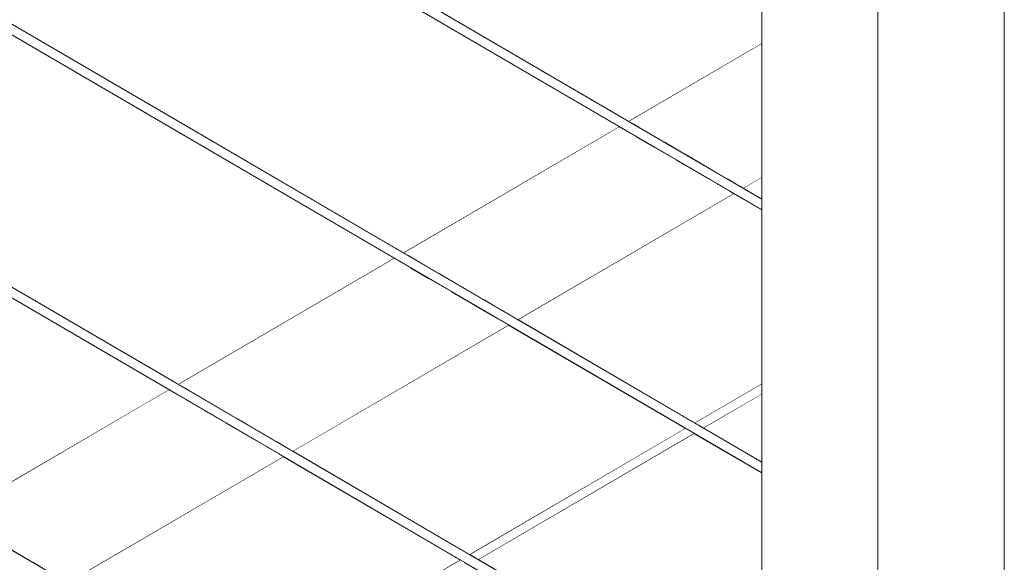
# Model space of a CAD drawing. Header units: millimetres. Extents: x -101298 to -58298, y 45839 to 66839.
# Tile 89 of 124: x -82432 to -82008, y 57960 to 58194. Entities that reach past the tile are written whole.
import ezdxf

# ---------------------------------------------------------------- set-up
doc = ezdxf.new("R2010")
doc.units = ezdxf.units.MM
doc.header["$MEASUREMENT"] = 0
doc.linetypes.add('Wipeout_Contour', pattern=[1000, 0, -1000])
doc.layers.add('Nowe_Konstrukcja - Schody', color=7, linetype='Continuous')
doc.layers.add('Nowe_Konstrukcja - Ściany zew', color=7, linetype='Continuous')
doc.layers.add('Nowe_Konstrukcja - Schody_Nr_pióra__101', color=250, linetype='Continuous', lineweight=13, true_color=0x333333)
doc.layers.add('Nowe_Konstrukcja - Ściany zew_Nr_pióra__3', color=7, linetype='Continuous', lineweight=13)

msp = doc.modelspace()

# ---------------------------------------------------------------- linework, layer by layer
at = {"layer": 'Nowe_Konstrukcja - Ściany zew_Nr_pióra__3', "color": 7, "linetype": 'Continuous', "lineweight": 13}
msp.add_line((-82007.79, 60269.4), (-82007.79, 57269.4), dxfattribs=at)

# ---------------------------------------------------------------- wipeouts: each hides what was drawn before it
at = {"color": 254, "linetype": 'Wipeout_Contour', "lineweight": 0, "ltscale": 402231.556992}
msp.add_wipeout([(-82140.61, 58019.86), (-82139.21, 58019.04), (-82112.26, 58034.79), (-82112.26, 58036.43)], dxfattribs=at).dxf.layer = 'Nowe_Konstrukcja - Schody'
at = {"color": 254, "linetype": 'Wipeout_Contour', "lineweight": 0, "ltscale": 403119.402506}
msp.add_wipeout([(-82458.69, 57979.09), (-82453.32, 57975.95), (-82376.18, 58021.03), (-82378.92, 58025.71)], dxfattribs=at).dxf.layer = 'Nowe_Konstrukcja - Schody'
at = {"color": 254, "linetype": 'Wipeout_Contour', "lineweight": 0, "ltscale": 403177.149858}
msp.add_wipeout([(-82439.76, 57963.39), (-82532.76, 57909.04), (-82523.28, 57903.5), (-82430.28, 57957.85)], dxfattribs=at).dxf.layer = 'Nowe_Konstrukcja - Schody'
at = {"color": 254, "linetype": 'Wipeout_Contour', "lineweight": 0, "ltscale": 402541.414044}
msp.add_wipeout([(-82241.53, 57960.88), (-82334.53, 57906.53), (-82333.13, 57905.71), (-82240.13, 57960.06)], dxfattribs=at).dxf.layer = 'Nowe_Konstrukcja - Schody'

# ---------------------------------------------------------------- next in the draw order: wipeouts: each hides what was drawn before it
at = {"color": 254, "linetype": 'Wipeout_Contour', "lineweight": 0, "ltscale": 402226.43259}
msp.add_wipeout([(-82112.26, 58034.79), (-82139.21, 58019.04), (-82137.81, 58018.22), (-82112.26, 58033.15)], dxfattribs=at).dxf.layer = 'Nowe_Konstrukcja - Schody'
at = {"color": 254, "linetype": 'Wipeout_Contour', "lineweight": 0, "ltscale": 403091.624972}
msp.add_wipeout([(-82453.32, 57975.95), (-82445.28, 57971.25), (-82372.09, 58014.02), (-82376.18, 58021.03)], dxfattribs=at).dxf.layer = 'Nowe_Konstrukcja - Schody'
at = {"color": 254, "linetype": 'Wipeout_Contour', "lineweight": 0, "ltscale": 402545.988684}
msp.add_wipeout([(-82242.12, 57961.22), (-82335.11, 57906.87), (-82334.53, 57906.53), (-82241.53, 57960.88)], dxfattribs=at).dxf.layer = 'Nowe_Konstrukcja - Schody'

# ---------------------------------------------------------------- next in the draw order: linework, layer by layer
at = {"layer": 'Nowe_Konstrukcja - Schody_Nr_pióra__101', "color": 250, "linetype": 'Continuous', "lineweight": 13, "true_color": 0x333333}
msp.add_line((-82335.11, 57906.87), (-82242.12, 57961.22), dxfattribs=at)

# ---------------------------------------------------------------- next in the draw order: wipeouts: each hides what was drawn before it
at = {"color": 254, "linetype": 'Wipeout_Contour', "lineweight": 0, "ltscale": 402222.800366}
msp.add_wipeout([(-82112.26, 58033.15), (-82137.81, 58018.22), (-82137.22, 58017.89), (-82112.26, 58032.47)], dxfattribs=at).dxf.layer = 'Nowe_Konstrukcja - Schody'
at = {"color": 254, "linetype": 'Wipeout_Contour', "lineweight": 0, "ltscale": 403055.329218}
msp.add_wipeout([(-82445.28, 57971.25), (-82435.8, 57965.71), (-82367.26, 58005.76), (-82372.09, 58014.02)], dxfattribs=at).dxf.layer = 'Nowe_Konstrukcja - Schody'

# ---------------------------------------------------------------- next in the draw order: wipeouts: each hides what was drawn before it
at = {"color": 254, "linetype": 'Wipeout_Contour', "lineweight": 0, "ltscale": 402235.172895}
msp.add_wipeout([(-82112.26, 58037.11), (-82141.19, 58020.2), (-82140.61, 58019.86), (-82112.26, 58036.43)], dxfattribs=at).dxf.layer = 'Nowe_Konstrukcja - Schody'
at = {"color": 254, "linetype": 'Wipeout_Contour', "lineweight": 0, "ltscale": 403016.040862}
msp.add_wipeout([(-82367.26, 58005.76), (-82435.8, 57965.71), (-82426.32, 57960.17), (-82362.44, 57997.5)], dxfattribs=at).dxf.layer = 'Nowe_Konstrukcja - Schody'

# ---------------------------------------------------------------- next in the draw order: linework, layer by layer
at = {"layer": 'Nowe_Konstrukcja - Schody_Nr_pióra__101', "color": 250, "linetype": 'Continuous', "lineweight": 13, "true_color": 0x333333}
for p, q in [((-82141.19, 58020.2), (-82112.26, 58037.11)), ((-82137.22, 58017.89), (-82112.26, 58032.47))]:
    msp.add_line(p, q, dxfattribs=at)

# ---------------------------------------------------------------- next in the draw order: wipeouts: each hides what was drawn before it
at = {"color": 254, "linetype": 'Wipeout_Contour', "lineweight": 0, "ltscale": 402979.740659}
msp.add_wipeout([(-82362.44, 57997.5), (-82426.32, 57960.17), (-82418.28, 57955.47), (-82358.34, 57990.5)], dxfattribs=at).dxf.layer = 'Nowe_Konstrukcja - Schody'

# ---------------------------------------------------------------- next in the draw order: wipeouts: each hides what was drawn before it
at = {"color": 254, "linetype": 'Wipeout_Contour', "lineweight": 0, "ltscale": 402951.954398}
msp.add_wipeout([(-82358.34, 57990.5), (-82418.28, 57955.47), (-82412.91, 57952.33), (-82355.61, 57985.82)], dxfattribs=at).dxf.layer = 'Nowe_Konstrukcja - Schody'

# ---------------------------------------------------------------- next in the draw order: wipeouts: each hides what was drawn before it
at = {"color": 254, "linetype": 'Wipeout_Contour', "lineweight": 0, "ltscale": 402936.912005}
msp.add_wipeout([(-82412.91, 57952.33), (-82411.03, 57951.23), (-82354.65, 57984.18), (-82355.61, 57985.82)], dxfattribs=at).dxf.layer = 'Nowe_Konstrukcja - Schody'

# ---------------------------------------------------------------- next in the draw order: wipeouts: each hides what was drawn before it
at = {"color": 254, "linetype": 'Wipeout_Contour', "lineweight": 0, "ltscale": 403134.432694}
msp.add_wipeout([(-82379.88, 58027.35), (-82460.57, 57980.19), (-82458.69, 57979.09), (-82378.92, 58025.71)], dxfattribs=at).dxf.layer = 'Nowe_Konstrukcja - Schody'

# ---------------------------------------------------------------- next in the draw order: wipeouts: each hides what was drawn before it
at = {"color": 254, "linetype": 'Wipeout_Contour', "lineweight": 0, "ltscale": 403029.816105}
msp.add_wipeout([(-82365.69, 58033.44), (-82378.92, 58025.71), (-82376.18, 58021.03), (-82360.32, 58030.3)], dxfattribs=at).dxf.layer = 'Nowe_Konstrukcja - Schody'

# ---------------------------------------------------------------- next in the draw order: wipeouts: each hides what was drawn before it
at = {"color": 254, "linetype": 'Wipeout_Contour', "lineweight": 0, "ltscale": 402918.909573}
msp.add_wipeout([(-82268.72, 58090.1), (-82361.72, 58035.75), (-82356.35, 58032.62), (-82263.35, 58086.97)], dxfattribs=at).dxf.layer = 'Nowe_Konstrukcja - Schody'
at = {"color": 254, "linetype": 'Wipeout_Contour', "lineweight": 0, "ltscale": 403002.026135}
msp.add_wipeout([(-82360.32, 58030.3), (-82376.18, 58021.03), (-82372.09, 58014.02), (-82352.28, 58025.6)], dxfattribs=at).dxf.layer = 'Nowe_Konstrukcja - Schody'

# ---------------------------------------------------------------- next in the draw order: wipeouts: each hides what was drawn before it
at = {"color": 254, "linetype": 'Wipeout_Contour', "lineweight": 0, "ltscale": 402732.831353}
msp.add_wipeout([(-82264.76, 58092.42), (-82259.39, 58089.28), (-82166.39, 58143.63), (-82171.76, 58146.77)], dxfattribs=at).dxf.layer = 'Nowe_Konstrukcja - Schody'
at = {"color": 254, "linetype": 'Wipeout_Contour', "lineweight": 0, "ltscale": 402887.964677}
msp.add_wipeout([(-82356.35, 58032.62), (-82348.32, 58027.92), (-82255.32, 58082.27), (-82263.35, 58086.97)], dxfattribs=at).dxf.layer = 'Nowe_Konstrukcja - Schody'
at = {"color": 254, "linetype": 'Wipeout_Contour', "lineweight": 0, "ltscale": 402965.731132}
msp.add_wipeout([(-82372.09, 58014.02), (-82367.26, 58005.76), (-82342.8, 58020.06), (-82352.28, 58025.6)], dxfattribs=at).dxf.layer = 'Nowe_Konstrukcja - Schody'

# ---------------------------------------------------------------- next in the draw order: wipeouts: each hides what was drawn before it
at = {"color": 254, "linetype": 'Wipeout_Contour', "lineweight": 0, "ltscale": 402585.567716}
msp.add_wipeout([(-82112.26, 58181.54), (-82167.8, 58149.09), (-82162.43, 58145.95), (-82112.26, 58175.27)], dxfattribs=at).dxf.layer = 'Nowe_Konstrukcja - Schody'
at = {"color": 254, "linetype": 'Wipeout_Contour', "lineweight": 0, "ltscale": 402701.889194}
msp.add_wipeout([(-82259.39, 58089.28), (-82251.35, 58084.58), (-82158.35, 58138.93), (-82166.39, 58143.63)], dxfattribs=at).dxf.layer = 'Nowe_Konstrukcja - Schody'
at = {"color": 254, "linetype": 'Wipeout_Contour', "lineweight": 0, "ltscale": 402847.533232}
msp.add_wipeout([(-82255.32, 58082.27), (-82348.32, 58027.92), (-82338.84, 58022.38), (-82245.84, 58076.73)], dxfattribs=at).dxf.layer = 'Nowe_Konstrukcja - Schody'
at = {"color": 254, "linetype": 'Wipeout_Contour', "lineweight": 0, "ltscale": 403044.877446}
msp.add_wipeout([(-82367.57, 58034.54), (-82379.88, 58027.35), (-82378.92, 58025.71), (-82365.69, 58033.44)], dxfattribs=at).dxf.layer = 'Nowe_Konstrukcja - Schody'
at = {"color": 254, "linetype": 'Wipeout_Contour', "lineweight": 0, "ltscale": 402926.451679}
msp.add_wipeout([(-82367.26, 58005.76), (-82362.44, 57997.5), (-82333.32, 58014.52), (-82342.8, 58020.06)], dxfattribs=at).dxf.layer = 'Nowe_Konstrukcja - Schody'

# ---------------------------------------------------------------- next in the draw order: linework, layer by layer
at = {"layer": 'Nowe_Konstrukcja - Schody_Nr_pióra__101', "color": 250, "linetype": 'Continuous', "lineweight": 13, "true_color": 0x333333}
for p, q in [((-82379.88, 58027.35), (-82367.57, 58034.54)), ((-82460.57, 57980.19), (-82379.88, 58027.35))]:
    msp.add_line(p, q, dxfattribs=at)

# ---------------------------------------------------------------- next in the draw order: wipeouts: each hides what was drawn before it
at = {"color": 254, "linetype": 'Wipeout_Contour', "lineweight": 0, "ltscale": 402561.061107}
msp.add_wipeout([(-82112.26, 58175.27), (-82162.43, 58145.95), (-82154.39, 58141.25), (-82112.26, 58165.87)], dxfattribs=at).dxf.layer = 'Nowe_Konstrukcja - Schody'
at = {"color": 254, "linetype": 'Wipeout_Contour', "lineweight": 0, "ltscale": 402661.461294}
msp.add_wipeout([(-82158.35, 58138.93), (-82251.35, 58084.58), (-82241.87, 58079.04), (-82148.87, 58133.39)], dxfattribs=at).dxf.layer = 'Nowe_Konstrukcja - Schody'
at = {"color": 254, "linetype": 'Wipeout_Contour', "lineweight": 0, "ltscale": 402803.77055}
msp.add_wipeout([(-82245.84, 58076.73), (-82338.84, 58022.38), (-82329.36, 58016.84), (-82236.36, 58071.19)], dxfattribs=at).dxf.layer = 'Nowe_Konstrukcja - Schody'
at = {"color": 254, "linetype": 'Wipeout_Contour', "lineweight": 0, "ltscale": 402890.165927}
msp.add_wipeout([(-82362.44, 57997.5), (-82358.34, 57990.5), (-82325.28, 58009.82), (-82333.32, 58014.52)], dxfattribs=at).dxf.layer = 'Nowe_Konstrukcja - Schody'

# ---------------------------------------------------------------- next in the draw order: wipeouts: each hides what was drawn before it
at = {"color": 254, "linetype": 'Wipeout_Contour', "lineweight": 0, "ltscale": 402529.039348}
msp.add_wipeout([(-82112.26, 58165.87), (-82154.39, 58141.25), (-82144.91, 58135.71), (-82112.26, 58154.79)], dxfattribs=at).dxf.layer = 'Nowe_Konstrukcja - Schody'
at = {"color": 254, "linetype": 'Wipeout_Contour', "lineweight": 0, "ltscale": 402617.702418}
msp.add_wipeout([(-82241.87, 58079.04), (-82232.39, 58073.5), (-82139.39, 58127.85), (-82148.87, 58133.39)], dxfattribs=at).dxf.layer = 'Nowe_Konstrukcja - Schody'
at = {"color": 254, "linetype": 'Wipeout_Contour', "lineweight": 0, "ltscale": 402763.339133}
msp.add_wipeout([(-82329.36, 58016.84), (-82321.32, 58012.14), (-82228.32, 58066.49), (-82236.36, 58071.19)], dxfattribs=at).dxf.layer = 'Nowe_Konstrukcja - Schody'
at = {"color": 254, "linetype": 'Wipeout_Contour', "lineweight": 0, "ltscale": 402862.398079}
msp.add_wipeout([(-82325.28, 58009.82), (-82358.34, 57990.5), (-82355.61, 57985.82), (-82319.91, 58006.69)], dxfattribs=at).dxf.layer = 'Nowe_Konstrukcja - Schody'

# ---------------------------------------------------------------- next in the draw order: wipeouts: each hides what was drawn before it
at = {"color": 254, "linetype": 'Wipeout_Contour', "lineweight": 0, "ltscale": 402494.381477}
msp.add_wipeout([(-82112.26, 58154.79), (-82144.91, 58135.71), (-82135.43, 58130.17), (-82112.26, 58143.71)], dxfattribs=at).dxf.layer = 'Nowe_Konstrukcja - Schody'
at = {"color": 254, "linetype": 'Wipeout_Contour', "lineweight": 0, "ltscale": 402577.274538}
msp.add_wipeout([(-82139.39, 58127.85), (-82232.39, 58073.5), (-82224.36, 58068.81), (-82131.36, 58123.16)], dxfattribs=at).dxf.layer = 'Nowe_Konstrukcja - Schody'
at = {"color": 254, "linetype": 'Wipeout_Contour', "lineweight": 0, "ltscale": 402732.394243}
msp.add_wipeout([(-82228.32, 58066.49), (-82321.32, 58012.14), (-82315.95, 58009), (-82222.95, 58063.35)], dxfattribs=at).dxf.layer = 'Nowe_Konstrukcja - Schody'
at = {"color": 254, "linetype": 'Wipeout_Contour', "lineweight": 0, "ltscale": 402847.376366}
msp.add_wipeout([(-82355.61, 57985.82), (-82354.65, 57984.18), (-82318.03, 58005.58), (-82319.91, 58006.69)], dxfattribs=at).dxf.layer = 'Nowe_Konstrukcja - Schody'

# ---------------------------------------------------------------- next in the draw order: linework, layer by layer
at = {"layer": 'Nowe_Konstrukcja - Schody_Nr_pióra__101', "color": 250, "linetype": 'Continuous', "lineweight": 13, "true_color": 0x333333}
for p, q in [((-82354.65, 57984.18), (-82318.03, 58005.58)), ((-82411.03, 57951.23), (-82354.65, 57984.18))]:
    msp.add_line(p, q, dxfattribs=at)

# ---------------------------------------------------------------- next in the draw order: wipeouts: each hides what was drawn before it
at = {"color": 254, "linetype": 'Wipeout_Contour', "lineweight": 0, "ltscale": 402462.363317}
msp.add_wipeout([(-82112.26, 58143.71), (-82135.43, 58130.17), (-82127.39, 58125.47), (-82112.26, 58134.32)], dxfattribs=at).dxf.layer = 'Nowe_Konstrukcja - Schody'
at = {"color": 254, "linetype": 'Wipeout_Contour', "lineweight": 0, "ltscale": 402546.33236}
msp.add_wipeout([(-82224.36, 58068.81), (-82218.99, 58065.67), (-82125.99, 58120.02), (-82131.36, 58123.16)], dxfattribs=at).dxf.layer = 'Nowe_Konstrukcja - Schody'
at = {"color": 254, "linetype": 'Wipeout_Contour', "lineweight": 0, "ltscale": 402715.646988}
msp.add_wipeout([(-82222.95, 58063.35), (-82315.95, 58009), (-82314.06, 58007.9), (-82221.06, 58062.25)], dxfattribs=at).dxf.layer = 'Nowe_Konstrukcja - Schody'

# ---------------------------------------------------------------- next in the draw order: wipeouts: each hides what was drawn before it
at = {"color": 254, "linetype": 'Wipeout_Contour', "lineweight": 0, "ltscale": 402437.84162}
msp.add_wipeout([(-82112.26, 58134.32), (-82127.39, 58125.47), (-82122.02, 58122.33), (-82112.26, 58128.04)], dxfattribs=at).dxf.layer = 'Nowe_Konstrukcja - Schody'
at = {"color": 254, "linetype": 'Wipeout_Contour', "lineweight": 0, "ltscale": 402529.586568}
msp.add_wipeout([(-82218.99, 58065.67), (-82217.1, 58064.57), (-82124.1, 58118.92), (-82125.99, 58120.02)], dxfattribs=at).dxf.layer = 'Nowe_Konstrukcja - Schody'
at = {"color": 254, "linetype": 'Wipeout_Contour', "lineweight": 0, "ltscale": 402935.656791}
msp.add_wipeout([(-82270.61, 58091.21), (-82363.61, 58036.86), (-82361.72, 58035.75), (-82268.72, 58090.1)], dxfattribs=at).dxf.layer = 'Nowe_Konstrukcja - Schody'
at = {"color": 254, "linetype": 'Wipeout_Contour', "lineweight": 0, "ltscale": 402354.969868}
msp.add_wipeout([(-82144.57, 58017.55), (-82237.57, 57963.2), (-82236.17, 57962.38), (-82143.17, 58016.73)], dxfattribs=at).dxf.layer = 'Nowe_Konstrukcja - Schody'

# ---------------------------------------------------------------- next in the draw order: linework, layer by layer
at = {"layer": 'Nowe_Konstrukcja - Schody_Nr_pióra__101', "color": 250, "linetype": 'Continuous', "lineweight": 13, "true_color": 0x333333}
msp.add_line((-82363.61, 58036.86), (-82270.61, 58091.21), dxfattribs=at)

# ---------------------------------------------------------------- next in the draw order: wipeouts: each hides what was drawn before it
at = {"color": 254, "linetype": 'Wipeout_Contour', "lineweight": 0, "ltscale": 402749.577121}
msp.add_wipeout([(-82266.65, 58093.52), (-82264.76, 58092.42), (-82171.76, 58146.77), (-82173.65, 58147.87)], dxfattribs=at).dxf.layer = 'Nowe_Konstrukcja - Schody'
at = {"color": 254, "linetype": 'Wipeout_Contour', "lineweight": 0, "ltscale": 402424.494517}
msp.add_wipeout([(-82112.26, 58128.04), (-82122.02, 58122.33), (-82120.14, 58121.23), (-82112.26, 58125.83)], dxfattribs=at).dxf.layer = 'Nowe_Konstrukcja - Schody'
at = {"color": 254, "linetype": 'Wipeout_Contour', "lineweight": 0, "ltscale": 402348.500886}
msp.add_wipeout([(-82236.17, 57962.38), (-82234.77, 57961.56), (-82141.77, 58015.91), (-82143.17, 58016.73)], dxfattribs=at).dxf.layer = 'Nowe_Konstrukcja - Schody'

# ---------------------------------------------------------------- next in the draw order: linework, layer by layer
at = {"layer": 'Nowe_Konstrukcja - Schody_Nr_pióra__101', "color": 250, "linetype": 'Continuous', "lineweight": 13, "true_color": 0x333333}
for p, q in [((-82266.65, 58093.52), (-82173.65, 58147.87)), ((-82120.14, 58121.23), (-82112.26, 58125.83)), ((-82217.1, 58064.57), (-82124.1, 58118.92))]:
    msp.add_line(p, q, dxfattribs=at)

# ---------------------------------------------------------------- next in the draw order: wipeouts: each hides what was drawn before it
at = {"color": 254, "linetype": 'Wipeout_Contour', "lineweight": 0, "ltscale": 402598.823792}
msp.add_wipeout([(-82169.68, 58150.19), (-82167.8, 58149.09), (-82112.26, 58181.54), (-82112.26, 58183.75)], dxfattribs=at).dxf.layer = 'Nowe_Konstrukcja - Schody'
at = {"color": 254, "linetype": 'Wipeout_Contour', "lineweight": 0, "ltscale": 402343.926632}
msp.add_wipeout([(-82234.77, 57961.56), (-82234.19, 57961.22), (-82141.19, 58015.57), (-82141.77, 58015.91)], dxfattribs=at).dxf.layer = 'Nowe_Konstrukcja - Schody'

# ---------------------------------------------------------------- next in the draw order: linework, layer by layer
at = {"layer": 'Nowe_Konstrukcja - Schody_Nr_pióra__101', "color": 250, "linetype": 'Continuous', "lineweight": 13, "true_color": 0x333333}
msp.add_line((-82169.68, 58150.19), (-82112.26, 58183.75), dxfattribs=at)

# ---------------------------------------------------------------- next in the draw order: wipeouts: each hides what was drawn before it
at = {"color": 254, "linetype": 'Wipeout_Contour', "lineweight": 0, "ltscale": 402359.544117}
msp.add_wipeout([(-82238.15, 57963.54), (-82237.57, 57963.2), (-82144.57, 58017.55), (-82145.15, 58017.89)], dxfattribs=at).dxf.layer = 'Nowe_Konstrukcja - Schody'

# ---------------------------------------------------------------- next in the draw order: linework, layer by layer
at = {"layer": 'Nowe_Konstrukcja - Schody_Nr_pióra__101', "color": 250, "linetype": 'Continuous', "lineweight": 13, "true_color": 0x333333}
for p, q in [((-82314.06, 58007.9), (-82221.06, 58062.25)), ((-82238.15, 57963.54), (-82145.15, 58017.89)), ((-82234.19, 57961.22), (-82141.19, 58015.57))]:
    msp.add_line(p, q, dxfattribs=at)

# ---------------------------------------------------------------- next in the draw order: wipeouts: each hides what was drawn before it
at = {"color": 254, "linetype": 'Wipeout_Contour', "lineweight": 0, "ltscale": 707145.443161}
msp.add_wipeout([(-83012.26, 58642.6), (-82366.25, 58265.07), (-82169.68, 58150.19), (-82112.26, 58183.75), (-82112.26, 58225.33), (-82368.27, 58374.95), (-83012.26, 58751.3)], dxfattribs=at).dxf.layer = 'Nowe_Konstrukcja - Ściany zew'

# ---------------------------------------------------------------- next in the draw order: wipeouts: each hides what was drawn before it
at = {"color": 254, "linetype": 'Wipeout_Contour', "lineweight": 0, "ltscale": 505472.79886}
msp.add_wipeout([(-83012.26, 58637.97), (-83012.26, 58529.27), (-82266.65, 58093.52), (-82173.65, 58147.87), (-82368.27, 58261.61)], dxfattribs=at).dxf.layer = 'Nowe_Konstrukcja - Ściany zew'

# ---------------------------------------------------------------- next in the draw order: wipeouts: each hides what was drawn before it
at = {"color": 254, "linetype": 'Wipeout_Contour', "lineweight": 0, "ltscale": 404544.329949}
msp.add_wipeout([(-83012.26, 58415.94), (-82363.61, 58036.86), (-82270.61, 58091.21), (-83012.26, 58524.64)], dxfattribs=at).dxf.layer = 'Nowe_Konstrukcja - Ściany zew'

# ---------------------------------------------------------------- next in the draw order: wipeouts: each hides what was drawn before it
at = {"color": 254, "linetype": 'Wipeout_Contour', "lineweight": 0, "ltscale": 404507.111943}
msp.add_wipeout([(-82367.57, 58034.54), (-83012.26, 58411.3), (-83012.26, 58302.6), (-82460.57, 57980.19)], dxfattribs=at).dxf.layer = 'Nowe_Konstrukcja - Ściany zew'

# ---------------------------------------------------------------- next in the draw order: wipeouts: each hides what was drawn before it
at = {"color": 254, "linetype": 'Wipeout_Contour', "lineweight": 0, "ltscale": 402722.549456}
msp.add_wipeout([(-82318.03, 58005.58), (-82411.03, 57951.23), (-82335.11, 57906.87), (-82242.12, 57961.22)], dxfattribs=at).dxf.layer = 'Nowe_Konstrukcja - Ściany zew'

# ---------------------------------------------------------------- next in the draw order: wipeouts: each hides what was drawn before it
at = {"color": 254, "linetype": 'Wipeout_Contour', "lineweight": 0, "ltscale": 403165.145915}
msp.add_wipeout([(-82368.27, 57808.28), (-82367.98, 57808.79), (-82647.98, 57972.42), (-82648.27, 57971.92)], dxfattribs=at).dxf.layer = 'Nowe_Konstrukcja - Schody'
at = {"color": 254, "linetype": 'Wipeout_Contour', "lineweight": 0, "ltscale": 402536.089784}
msp.add_wipeout([(-82314.06, 58007.9), (-82238.15, 57963.54), (-82145.15, 58017.89), (-82221.06, 58062.25)], dxfattribs=at).dxf.layer = 'Nowe_Konstrukcja - Ściany zew'

# ---------------------------------------------------------------- next in the draw order: wipeouts: each hides what was drawn before it
at = {"color": 254, "linetype": 'Wipeout_Contour', "lineweight": 0, "ltscale": 403165.946067}
msp.add_wipeout([(-82367.26, 57810.01), (-82366.55, 57811.23), (-82646.55, 57974.86), (-82647.26, 57973.64)], dxfattribs=at).dxf.layer = 'Nowe_Konstrukcja - Schody'
at = {"color": 254, "linetype": 'Wipeout_Contour', "lineweight": 0, "ltscale": 502977.036037}
msp.add_wipeout([(-82124.1, 58118.92), (-82217.1, 58064.57), (-82141.19, 58020.2), (-82112.26, 58037.11), (-82112.26, 58112)], dxfattribs=at).dxf.layer = 'Nowe_Konstrukcja - Ściany zew'
at = {"color": 254, "linetype": 'Wipeout_Contour', "lineweight": 0, "ltscale": 502689.470699}
msp.add_wipeout([(-82141.19, 58015.57), (-82234.19, 57961.22), (-82141.19, 57906.87), (-82112.26, 57923.77), (-82112.26, 57998.66)], dxfattribs=at).dxf.layer = 'Nowe_Konstrukcja - Ściany zew'

# ---------------------------------------------------------------- next in the draw order: wipeouts: each hides what was drawn before it
at = {"color": 254, "linetype": 'Wipeout_Contour', "lineweight": 0, "ltscale": 403166.277539}
msp.add_wipeout([(-82366.55, 57811.23), (-82366.25, 57811.73), (-82646.25, 57975.37), (-82646.55, 57974.86)], dxfattribs=at).dxf.layer = 'Nowe_Konstrukcja - Schody'
at = {"color": 254, "linetype": 'Wipeout_Contour', "lineweight": 0, "ltscale": 301808.942143}
msp.add_wipeout([(-82120.14, 58121.23), (-82112.26, 58116.63), (-82112.26, 58125.83)], dxfattribs=at).dxf.layer = 'Nowe_Konstrukcja - Ściany zew'
at = {"color": 254, "linetype": 'Wipeout_Contour', "lineweight": 0, "ltscale": 301643.887266}
msp.add_wipeout([(-82112.26, 58032.47), (-82137.22, 58017.89), (-82112.26, 58003.3)], dxfattribs=at).dxf.layer = 'Nowe_Konstrukcja - Ściany zew'

# ---------------------------------------------------------------- next in the draw order: wipeouts: each hides what was drawn before it
at = {"color": 254, "linetype": 'Wipeout_Contour', "lineweight": 0, "ltscale": 501957.981388}
msp.add_wipeout([(-82112.26, 58333.04), (-82112.26, 57433.04), (-82087.26, 57433.04), (-82062.26, 57433.04), (-82062.26, 58333.04)], dxfattribs=at).dxf.layer = 'Nowe_Konstrukcja - Schody'
at = {"color": 254, "linetype": 'Wipeout_Contour', "lineweight": 0, "ltscale": 403425.692617}
msp.add_wipeout([(-82368.27, 57921.61), (-82367.98, 57922.12), (-82647.98, 58085.76), (-82648.27, 58085.25)], dxfattribs=at).dxf.layer = 'Nowe_Konstrukcja - Schody'

# ---------------------------------------------------------------- next in the draw order: linework, layer by layer
at = {"layer": 'Nowe_Konstrukcja - Schody_Nr_pióra__101', "color": 250, "linetype": 'Continuous', "lineweight": 13, "true_color": 0x333333}
msp.add_line((-82062.26, 57433.04), (-82062.26, 58333.04), dxfattribs=at)

# ---------------------------------------------------------------- next in the draw order: wipeouts: each hides what was drawn before it
at = {"color": 254, "linetype": 'Wipeout_Contour', "lineweight": 0, "ltscale": 403426.501621}
msp.add_wipeout([(-82367.26, 57923.34), (-82366.55, 57924.56), (-82646.55, 58088.2), (-82647.26, 58086.98)], dxfattribs=at).dxf.layer = 'Nowe_Konstrukcja - Schody'

# ---------------------------------------------------------------- next in the draw order: wipeouts: each hides what was drawn before it
at = {"color": 254, "linetype": 'Wipeout_Contour', "lineweight": 0, "ltscale": 403426.83676}
msp.add_wipeout([(-82366.55, 57924.56), (-82366.25, 57925.07), (-82646.25, 58088.7), (-82646.55, 58088.2)], dxfattribs=at).dxf.layer = 'Nowe_Konstrukcja - Schody'

# ---------------------------------------------------------------- next in the draw order: wipeouts: each hides what was drawn before it
at = {"color": 254, "linetype": 'Wipeout_Contour', "lineweight": 0, "ltscale": 402449.730761}
msp.add_wipeout([(-82368.27, 58034.95), (-82112.26, 57885.33), (-82112.26, 57886.01), (-82367.98, 58035.45)], dxfattribs=at).dxf.layer = 'Nowe_Konstrukcja - Schody'

# ---------------------------------------------------------------- next in the draw order: wipeouts: each hides what was drawn before it
at = {"color": 254, "linetype": 'Wipeout_Contour', "lineweight": 0, "ltscale": 402453.364994}
msp.add_wipeout([(-82367.26, 58036.67), (-82112.26, 57887.65), (-82112.26, 57889.29), (-82366.55, 58037.89)], dxfattribs=at).dxf.layer = 'Nowe_Konstrukcja - Schody'

# ---------------------------------------------------------------- next in the draw order: wipeouts: each hides what was drawn before it
at = {"color": 254, "linetype": 'Wipeout_Contour', "lineweight": 0, "ltscale": 402454.867132}
msp.add_wipeout([(-82366.55, 58037.89), (-82112.26, 57889.29), (-82112.26, 57889.96), (-82366.25, 58038.4)], dxfattribs=at).dxf.layer = 'Nowe_Konstrukcja - Schody'

# ---------------------------------------------------------------- next in the draw order: wipeouts: each hides what was drawn before it
at = {"color": 254, "linetype": 'Wipeout_Contour', "lineweight": 0, "ltscale": 403686.580245}
msp.add_wipeout([(-82368.27, 58034.95), (-82367.98, 58035.45), (-82647.98, 58199.09), (-82648.27, 58198.58)], dxfattribs=at).dxf.layer = 'Nowe_Konstrukcja - Schody'

# ---------------------------------------------------------------- next in the draw order: wipeouts: each hides what was drawn before it
at = {"color": 254, "linetype": 'Wipeout_Contour', "lineweight": 0, "ltscale": 403687.398088}
msp.add_wipeout([(-82367.26, 58036.67), (-82366.55, 58037.89), (-82646.55, 58201.53), (-82647.26, 58200.31)], dxfattribs=at).dxf.layer = 'Nowe_Konstrukcja - Schody'

# ---------------------------------------------------------------- next in the draw order: wipeouts: each hides what was drawn before it
at = {"color": 254, "linetype": 'Wipeout_Contour', "lineweight": 0, "ltscale": 403687.736889}
msp.add_wipeout([(-82366.55, 58037.89), (-82366.25, 58038.4), (-82646.25, 58202.04), (-82646.55, 58201.53)], dxfattribs=at).dxf.layer = 'Nowe_Konstrukcja - Schody'

# ---------------------------------------------------------------- next in the draw order: wipeouts: each hides what was drawn before it
at = {"color": 254, "linetype": 'Wipeout_Contour', "lineweight": 0, "ltscale": 402711.055895}
msp.add_wipeout([(-82368.27, 58148.28), (-82112.26, 57998.66), (-82112.26, 57999.34), (-82367.98, 58148.79)], dxfattribs=at).dxf.layer = 'Nowe_Konstrukcja - Schody'

# ---------------------------------------------------------------- next in the draw order: wipeouts: each hides what was drawn before it
at = {"color": 254, "linetype": 'Wipeout_Contour', "lineweight": 0, "ltscale": 402714.698752}
msp.add_wipeout([(-82367.26, 58150.01), (-82112.26, 58000.98), (-82112.26, 58002.62), (-82366.55, 58151.23)], dxfattribs=at).dxf.layer = 'Nowe_Konstrukcja - Schody'

# ---------------------------------------------------------------- next in the draw order: wipeouts: each hides what was drawn before it
at = {"color": 254, "linetype": 'Wipeout_Contour', "lineweight": 0, "ltscale": 402716.204472}
msp.add_wipeout([(-82366.55, 58151.23), (-82112.26, 58002.62), (-82112.26, 58003.3), (-82366.25, 58151.73)], dxfattribs=at).dxf.layer = 'Nowe_Konstrukcja - Schody'

# ---------------------------------------------------------------- next in the draw order: linework, layer by layer
at = {"layer": 'Nowe_Konstrukcja - Schody_Nr_pióra__101', "color": 250, "linetype": 'Continuous', "lineweight": 13, "true_color": 0x333333}
for p, q in [((-82366.25, 57925.07), (-82646.25, 58088.7)), ((-82112.26, 57889.96), (-82366.25, 58038.4)), ((-82112.26, 57885.33), (-82368.27, 58034.95))]:
    msp.add_line(p, q, dxfattribs=at)

# ---------------------------------------------------------------- next in the draw order: wipeouts: each hides what was drawn before it
at = {"color": 254, "linetype": 'Wipeout_Contour', "lineweight": 0, "ltscale": 403947.808137}
msp.add_wipeout([(-82368.27, 58148.28), (-82367.98, 58148.79), (-82647.98, 58312.42), (-82648.27, 58311.92)], dxfattribs=at).dxf.layer = 'Nowe_Konstrukcja - Schody'

# ---------------------------------------------------------------- next in the draw order: wipeouts: each hides what was drawn before it
at = {"color": 254, "linetype": 'Wipeout_Contour', "lineweight": 0, "ltscale": 403948.634808}
msp.add_wipeout([(-82367.26, 58150.01), (-82366.55, 58151.23), (-82646.55, 58314.86), (-82647.26, 58313.64)], dxfattribs=at).dxf.layer = 'Nowe_Konstrukcja - Schody'

# ---------------------------------------------------------------- next in the draw order: wipeouts: each hides what was drawn before it
at = {"color": 254, "linetype": 'Wipeout_Contour', "lineweight": 0, "ltscale": 403948.977266}
msp.add_wipeout([(-82366.55, 58151.23), (-82366.25, 58151.73), (-82646.25, 58315.37), (-82646.55, 58314.86)], dxfattribs=at).dxf.layer = 'Nowe_Konstrukcja - Schody'

# ---------------------------------------------------------------- next in the draw order: wipeouts: each hides what was drawn before it
at = {"color": 254, "linetype": 'Wipeout_Contour', "lineweight": 0, "ltscale": 402972.721534}
msp.add_wipeout([(-82368.27, 58261.61), (-82112.26, 58112), (-82112.26, 58112.68), (-82367.98, 58262.12)], dxfattribs=at).dxf.layer = 'Nowe_Konstrukcja - Schody'

# ---------------------------------------------------------------- next in the draw order: wipeouts: each hides what was drawn before it
at = {"color": 254, "linetype": 'Wipeout_Contour', "lineweight": 0, "ltscale": 402976.373016}
msp.add_wipeout([(-82367.26, 58263.34), (-82112.26, 58114.31), (-82112.26, 58115.95), (-82366.55, 58264.56)], dxfattribs=at).dxf.layer = 'Nowe_Konstrukcja - Schody'

# ---------------------------------------------------------------- next in the draw order: wipeouts: each hides what was drawn before it
at = {"color": 254, "linetype": 'Wipeout_Contour', "lineweight": 0, "ltscale": 402977.882304}
msp.add_wipeout([(-82366.55, 58264.56), (-82112.26, 58115.95), (-82112.26, 58116.63), (-82366.25, 58265.07)], dxfattribs=at).dxf.layer = 'Nowe_Konstrukcja - Schody'

# ---------------------------------------------------------------- next in the draw order: linework, layer by layer
at = {"layer": 'Nowe_Konstrukcja - Schody_Nr_pióra__101', "color": 250, "linetype": 'Continuous', "lineweight": 13, "true_color": 0x333333}
for p, q in [((-82112.26, 57433.04), (-82112.26, 58333.04)), ((-82366.25, 58151.73), (-82646.25, 58315.37)), ((-82368.27, 58148.28), (-82648.27, 58311.92)), ((-82112.26, 58112), (-82368.27, 58261.61)), ((-82112.26, 58116.63), (-82366.25, 58265.07)), ((-82366.25, 58038.4), (-82646.25, 58202.04)), ((-82368.27, 58034.95), (-82648.27, 58198.58)), ((-82112.26, 58003.3), (-82366.25, 58151.73)), ((-82112.26, 57998.66), (-82368.27, 58148.28))]:
    msp.add_line(p, q, dxfattribs=at)

doc.saveas('drawing.dxf')
